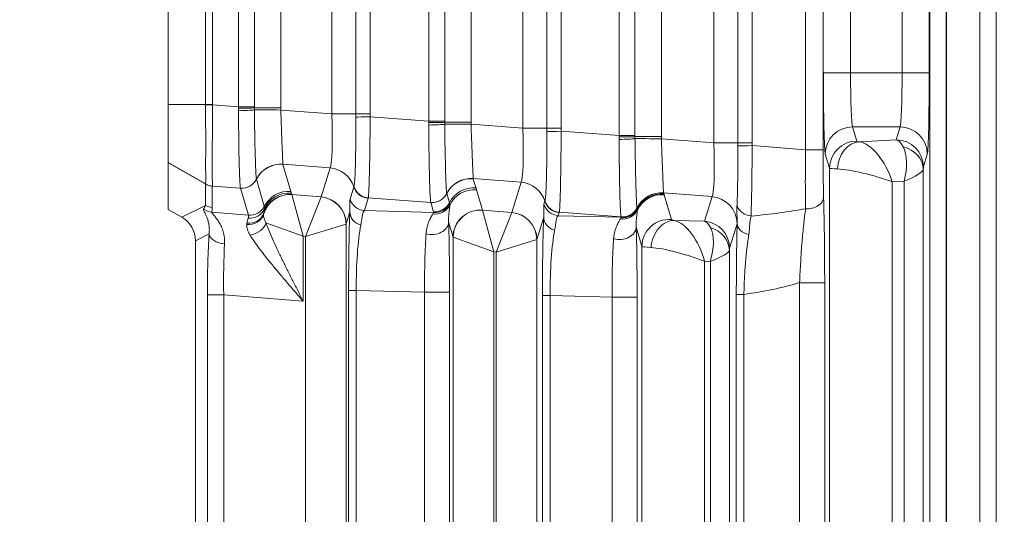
# Model space of a CAD drawing. Header units: millimetres. Extents: x 4 to 836, y 5 to 589.
# Tile 125 of 163: x 623 to 641, y 325 to 334. Entities that reach past the tile are written whole.
import ezdxf

# ---------------------------------------------------------------- set-up
doc = ezdxf.new("R2010")
doc.units = ezdxf.units.MM
doc.layers.add('1', color=7, linetype='Continuous', true_color=0xffffff)
doc.styles.add('ideas_simplex', font='simplex.shx')
doc.dimstyles.get("Standard").update_dxf_attribs({"dimtxt": 0.18, "dimasz": 0.18, "dimexe": 0.18, "dimexo": 0.0625, "dimgap": 0.09, "dimtad": 0, "dimtih": 1, "dimtoh": 1, "dimdec": 4, "dimzin": 0, "dimdsep": 46, "dimtxsty": 'Standard', "dimcen": 0.09, "dimadec": 0, "dimazin": 0, "dimtfac": 1, "dimtdec": 4, "dimtofl": 0, "dimtmove": 0, "dimatfit": 3, "dimfxl": 1, "dimtolj": 1, "dimtzin": 0, "dimarcsym": 0})

# ---------------------------------------------------------------- blocks, each defined once
blk = doc.blocks.new('_U6')
at = {"layer": '1', "color": 152, "lineweight": 13}
for p, q in [((707.915586, 361.359343), (604.33873, 361.359343)), ((696.641509, 245.904525), (604.338729, 245.904525))]:
    blk.add_line(p, q, dxfattribs=at)
at = {"layer": '1', "color": 27, "lineweight": 13}
blk.add_line((606.338729, 245.904525), (606.33873, 361.359343), dxfattribs=at)
at = {"layer": '1', "color": 87, "lineweight": 25}
for p, q in [((604.83873, 310.734434), (599.21373, 310.734434)), ((599.21373, 310.734434), (599.21373, 309.234434)), ((604.83873, 309.234434), (604.83873, 310.734434)), ((599.21373, 298.029434), (599.21373, 296.529434)), ((604.83873, 296.529434), (604.83873, 298.029434)), ((599.21373, 296.529434), (604.83873, 296.529434))]:
    blk.add_line(p, q, dxfattribs=at)
at = {"layer": '1', "color": 27, "lineweight": 18}
for points in [[(606.33873, 361.359343), (606.86771, 358.359345), (605.809749, 358.359341)], [(606.338729, 245.904525), (605.809749, 248.904523), (606.86771, 248.904527)]]:
    blk.add_solid(points, dxfattribs=at)
at = {"layer": '1', "color": 87, "linetype": 'Continuous', "lineweight": 25, "char_height": 3, "attachment_point": 7, "rotation": 90, "line_spacing_factor": 1.204819, "style": 'ideas_simplex'}
for s, insert in [('\\W1.1692;115,5', (597.37273, 296.491934)), ('\\W1.2097;4.55', (604.68523, 297.976934))]:
    blk.add_mtext(s, dxfattribs=dict(at, insert=insert))

msp = doc.modelspace()

# ---------------------------------------------------------------- linework, layer by layer
at = {"layer": '1', "color": 143, "linetype": 'Continuous', "lineweight": 13}
for p, q in [((640.18, 359.583), (640.18, 319.517)), ((640.792, 319.517), (640.792, 354.217)), ((639.877, 319.514), (639.877, 342.576)), ((640.176, 342.576), (640.176, 319.513)), ((637.594, 331.561), (637.594, 339.157)), ((637.914, 339.157), (637.914, 331.561)), ((634.946, 338.917), (634.946, 331.802)), ((635.908, 331.691), (635.908, 339.027)), ((636.348, 331.691), (636.348, 339.027)), ((636.613, 339.027), (636.613, 331.691)), ((632.401, 331.956), (632.401, 338.762)), ((632.842, 331.956), (632.842, 338.762)), ((633.106, 338.762), (633.106, 331.956)), ((634.172, 331.82), (634.172, 338.899)), ((634.462, 338.899), (634.462, 331.82)), ((630.678, 332.084), (630.678, 338.635)), ((630.969, 338.635), (630.969, 332.084)), ((631.453, 338.653), (631.453, 332.065)), ((627.184, 332.347), (627.184, 338.371)), ((627.475, 338.371), (627.475, 332.347)), ((627.959, 338.389), (627.959, 332.329)), ((628.895, 332.221), (628.895, 338.498)), ((629.335, 332.221), (629.335, 338.498)), ((629.6, 338.498), (629.6, 332.221)), ((626.575, 332.389), (626.575, 338.33)), ((626.705, 338.33), (626.705, 332.389)), ((637.919, 332.976), (637.919, 337.743)), ((638.419, 337.743), (638.419, 332.976)), ((639.364, 332.976), (639.364, 337.743)), ((639.864, 337.743), (639.864, 332.976)), ((637.919, 332.976), (638.419, 332.976)), ((638.419, 332.976), (639.364, 332.976)), ((639.364, 332.976), (639.864, 332.976)), ((626.705, 332.384), (627.184, 332.347)), ((627.475, 332.347), (627.184, 332.347)), ((627.959, 332.329), (627.475, 332.329)), ((627.959, 332.291), (628.895, 332.221)), ((628.895, 332.221), (629.335, 332.221)), ((629.335, 332.221), (629.6, 332.221)), ((629.6, 332.165), (630.678, 332.084)), ((630.678, 332.084), (630.969, 332.084)), ((630.969, 332.065), (631.453, 332.065)), ((631.453, 332.028), (632.401, 331.956)), ((632.401, 331.956), (632.842, 331.956)), ((633.106, 331.956), (632.842, 331.956)), ((633.107, 331.9), (634.172, 331.82)), ((638.455, 331.979), (638.533, 331.72)), ((639.328, 331.979), (638.455, 331.979)), ((639.258, 331.745), (639.328, 331.979)), ((634.172, 331.82), (634.462, 331.82)), ((634.946, 331.802), (634.462, 331.802)), ((634.946, 331.764), (635.908, 331.691)), ((636.348, 331.691), (635.908, 331.691)), ((636.613, 331.691), (636.348, 331.691)), ((638.581, 331.707), (639.258, 331.745)), ((636.613, 331.636), (637.594, 331.561)), ((637.914, 331.561), (637.594, 331.561)), ((638.033, 331.222), (637.955, 331.481)), ((639.828, 331.481), (639.758, 331.246)), ((628.865, 331.229), (627.999, 331.295)), ((628, 331.293), (628.144, 330.797)), ((628.701, 330.695), (628.865, 331.229)), ((638.033, 290.497), (638.033, 331.222)), ((639.754, 331.201), (639.754, 290.517)), ((627.513, 331.018), (627.657, 330.524)), ((632.371, 330.965), (631.493, 331.031)), ((631.493, 331.029), (631.542, 330.861)), ((632.201, 330.409), (632.371, 330.965)), ((639.404, 330.983), (639.182, 330.971)), ((639.182, 330.971), (639.182, 290.747)), ((639.404, 290.735), (639.404, 330.983)), ((626.577, 330.538), (626.577, 330.932)), ((626.703, 330.893), (626.703, 330.499)), ((627.221, 330.854), (626.704, 330.893)), ((627.365, 330.359), (627.221, 330.854)), ((629.232, 330.653), (629.301, 330.881)), ((631.554, 330.826), (631.663, 330.453)), ((628.155, 330.766), (628.163, 330.739)), ((628.164, 330.737), (628.372, 329.971)), ((628.164, 330.737), (628.7, 330.694)), ((628.7, 330.694), (628.411, 329.968)), ((629.563, 330.671), (629.494, 330.444)), ((630.714, 330.59), (629.565, 330.677)), ((630.763, 330.423), (630.714, 330.59)), ((631.007, 330.755), (631.055, 330.588)), ((632.79, 330.56), (632.808, 330.616)), ((635.878, 330.7), (634.987, 330.767)), ((634.997, 330.735), (635.13, 330.28)), ((635.739, 330.248), (635.878, 330.7)), ((626.143, 330.321), (626.577, 330.538)), ((626.693, 330.414), (627.365, 330.359)), ((629.228, 330.418), (629.161, 330.198)), ((629.494, 330.444), (630.767, 330.41)), ((631.664, 330.452), (632.2, 330.408)), ((631.664, 330.452), (631.872, 329.685)), ((632.2, 330.408), (631.911, 329.682)), ((633.07, 330.407), (633.052, 330.35)), ((634.208, 330.326), (633.072, 330.412)), ((631.122, 329.957), (631.041, 330.237)), ((632.786, 330.324), (632.661, 329.913)), ((633.052, 330.35), (634.21, 330.32)), ((635.185, 330.262), (635.739, 330.248)), ((627.688, 330.218), (628.372, 329.971)), ((629.158, 330.197), (628.411, 329.968)), ((629.161, 330.198), (629.161, 291.52)), ((634.59, 329.783), (634.484, 330.146)), ((636.337, 330.203), (636.199, 329.751)), ((626.645, 330.016), (626.392, 329.889)), ((628.372, 329.971), (628.372, 328.778)), ((628.411, 329.968), (628.372, 329.971)), ((628.411, 291.751), (628.411, 329.968)), ((631.122, 291.762), (631.122, 329.957)), ((631.125, 329.955), (631.872, 329.685)), ((632.658, 329.911), (631.911, 329.682)), ((632.661, 329.913), (632.661, 291.806)), ((631.911, 329.682), (631.872, 329.685)), ((631.872, 329.685), (631.872, 292.033)), ((634.59, 291.935), (634.59, 329.783)), ((636.195, 329.712), (636.195, 292.006)), ((631.911, 292.037), (631.911, 329.682)), ((635.739, 329.512), (635.739, 292.207)), ((635.845, 329.509), (635.739, 329.512)), ((635.845, 292.21), (635.845, 329.509)), ((629.205, 292.742), (629.205, 328.976)), ((629.205, 328.976), (629.345, 328.976)), ((629.345, 328.976), (629.345, 292.742)), ((630.598, 328.943), (629.345, 328.976)), ((637.484, 318.161), (637.484, 329.119)), ((637.944, 329.119), (637.484, 329.119)), ((637.944, 329.119), (637.944, 318.161)), ((626.613, 292.822), (626.613, 328.897)), ((626.613, 328.897), (626.912, 328.897)), ((626.912, 328.897), (626.912, 292.822)), ((628.372, 328.778), (626.912, 328.897)), ((630.598, 292.775), (630.598, 328.943)), ((630.598, 328.943), (631.058, 328.943)), ((631.058, 328.943), (631.058, 292.775)), ((632.763, 292.836), (632.763, 328.883)), ((632.763, 328.883), (632.903, 328.883)), ((634.041, 328.853), (632.903, 328.883)), ((632.903, 328.883), (632.903, 292.836)), ((634.041, 292.866), (634.041, 328.853)), ((634.041, 328.853), (634.501, 328.853)), ((634.501, 328.853), (634.501, 292.866)), ((636.322, 317.429), (636.322, 328.904)), ((636.462, 328.904), (636.322, 328.904)), ((636.462, 328.904), (636.462, 317.429))]:
    msp.add_line(p, q, dxfattribs=at)
at = {"layer": '1', "color": 143, "linetype": 'Continuous', "lineweight": 18}
for p, q in [((641.092, 354.217), (641.092, 319.517)), ((625.892, 332.389), (625.892, 338.33)), ((625.892, 331.326), (625.892, 330.466)), ((626.143, 330.321), (625.892, 330.466)), ((626.392, 291.829), (626.392, 329.889))]:
    msp.add_line(p, q, dxfattribs=at)
at = {"layer": '1', "color": 143, "linetype": 'Continuous', "lineweight": 13}
for centre, major_axis, ratio, start_param, end_param in [((637.959, 332.976), (0, -1.5), 0.026186, 4.712389, 6.195919), ((638.458, 332.976), (0, -1), 0.039279, 4.712389, 6.195919), ((639.325, 332.976), (0, -1), 0.039279, 0.087266, 1.570796), ((639.824, 332.976), (0, -1.5), 0.026186, 0.087266, 1.570796), ((626.726, 332.384), (-0.3, -0.002), 0.000366, 4.782201, 5.235984), ((627.205, 332.329), (0.3, 0.002), 0.014605, 4.641342, 5.828738), ((627.206, 332.292), (0.3, 0.006), 0.044184, 4.638292, 5.826805), ((627.924, 332.291), (-0.5, 0.001), 0.000077, 4.642576, 5.82725), ((628.821, 332.232), (-0.038, 1.006), 0.073389, 3.2207, 4.698766), ((629.621, 332.165), (-0.3, -0.004), 0.000932, 4.782196, 5.970531), ((630.699, 332.065), (-0.3, -0.002), 0.014605, 1.49975, 2.687146), ((630.7, 332.029), (-0.3, -0.006), 0.044184, 1.4967, 2.685212), ((631.418, 332.028), (0.5, -0.001), 0.000077, 1.500983, 2.685657), ((632.327, 331.967), (-0.038, 1.006), 0.073389, 3.2207, 4.698766), ((633.128, 331.9), (-0.3, -0.004), 0.000932, 4.782196, 5.970531), ((638.455, 331.481), (0.479, 0.143), 0.995856, 1.281115, 2.84963), ((639.328, 331.481), (0.479, -0.143), 0.995856, 0.291963, 1.860478), ((634.193, 331.802), (-0.3, -0.002), 0.014605, 1.49975, 2.687146), ((634.193, 331.765), (-0.3, -0.006), 0.044184, 1.4967, 2.685212), ((634.911, 331.764), (-0.5, 0.001), 0.000077, 4.642576, 5.82725), ((635.833, 331.702), (-0.038, 1.006), 0.073389, 3.2207, 4.698766), ((638.533, 331.222), (0.479, 0.143), 0.995856, 1.281115, 2.84963), ((638.581, 331.209), (-0.059, -0.497), 0.802499, 3.288192, 4.807197), ((638.783, 331.72), (-0.25, 0), 0.087489, 0.02618, 0.635989), ((638.783, 330.971), (-0.306, 0.723), 0.478289, 4.512845, 6.009832), ((639.258, 331.246), (0.479, -0.143), 0.995856, 0.291963, 1.860478), ((639.258, 330.997), (-0.025, 0.75), 0.344332, 5.672784, 6.187335), ((636.634, 331.636), (0.3, 0.004), 0.000932, 1.640603, 2.828939), ((637.646, 331.565), (-0.023, -1.503), 0.034806, 4.715539, 5.522042), ((637.946, 331.565), (0, -1.203), 0.026128, 4.71567, 5.522173), ((639.004, 330.983), (-0.254, -0.751), 0.483887, 1.732792, 2.715229), ((639.254, 331.201), (0.499, -0.022), 0.864178, 0.052046, 1.343433), ((627.959, 330.798), (-0.479, -0.144), 0.995612, 4.339649, 5.525656), ((627.959, 330.797), (0.48, 0.14), 0.995643, 1.207413, 2.393768), ((628.824, 330.733), (0.478, -0.146), 0.996014, 0.598846, 1.785245), ((638.783, 331.222), (-0.75, 0), 0.029163, 0.02618, 0.635989), ((638.783, 330.971), (-0.749, 0.207), 0.157833, 4.193836, 5.690823), ((639.004, 330.983), (-0.749, -0.229), 0.170757, 2.08091, 3.063346), ((639.758, 330.997), (0, -0.25), 0.031404, 3.246502, 3.761053), ((627.244, 331.154), (0.297, 0.044), 0.993716, 4.484311, 5.671202), ((627.245, 331.153), (0.292, 0.068), 0.995069, 4.402956, 5.589592), ((627.245, 331.152), (0.288, 0.084), 0.995643, 4.349005, 5.535405), ((631.452, 330.535), (0.479, 0.144), 0.995612, 1.198056, 2.384063), ((631.453, 330.533), (0.48, 0.14), 0.995643, 1.207413, 2.393768), ((632.331, 330.468), (0.478, -0.146), 0.996014, 0.598846, 1.785245), ((626.728, 331.191), (-0.295, 0.056), 0.996153, 1.232706, 1.675085), ((628.104, 330.3), (0.48, 0.14), 0.995643, 1.207413, 2.393837), ((628.114, 330.27), (0.48, 0.14), 0.995643, 1.207413, 2.439711), ((629.587, 330.969), (-0.287, 0.088), 0.996014, 0.598846, 1.785245), ((629.59, 330.975), (-0.268, 0.136), 0.995564, 0.767778, 1.956923), ((631.502, 330.365), (0.48, 0.14), 0.995643, 1.207413, 2.393812), ((631.514, 330.33), (0.48, 0.14), 0.995643, 1.207413, 2.411234), ((634.946, 330.272), (0.482, 0.134), 0.994903, 1.219612, 2.405631), ((634.946, 330.271), (0.477, 0.149), 0.995576, 1.188036, 2.374065), ((628.123, 330.241), (-0.368, -0.339), 0.991771, 3.890384, 5.271507), ((628.122, 330.242), (0.48, 0.14), 0.995643, 1.207413, 2.555209), ((628.413, 330.719), (-0.25, 0.021), 0.087194, 0.033353, 0.094439), ((628.451, 330.716), (-0.25, 0.021), 0.087194, 3.061499, 3.122585), ((628.66, 330.197), (0.339, -0.368), 0.992996, 0.829626, 2.311967), ((628.661, 330.198), (0.478, -0.146), 0.996014, 0.297852, 1.785245), ((629.518, 330.742), (-0.287, 0.088), 0.996014, 0.598846, 1.785245), ((630.738, 330.891), (-0.297, -0.044), 0.993716, 1.342719, 2.529609), ((630.739, 330.888), (-0.288, -0.084), 0.995643, 1.207413, 2.393812), ((630.738, 330.889), (-0.292, -0.068), 0.995069, 1.261363, 2.447999), ((630.787, 330.721), (-0.288, -0.084), 0.995643, 1.207413, 2.393812), ((633.094, 330.705), (-0.287, 0.088), 0.996014, 0.598846, 1.785245), ((633.096, 330.71), (0.268, -0.136), 0.995564, 3.909371, 5.098516), ((634.952, 330.253), (0.471, 0.168), 0.995424, 1.148438, 2.337855), ((634.957, 330.239), (0.48, 0.14), 0.995643, 1.207413, 2.411234), ((635.837, 330.203), (-0.478, 0.146), 0.996014, 3.439444, 4.926838), ((637.624, 330.694), (0.3, 0.008), 0.722159, 4.590091, 6.245333), ((624.865, 329.375), (-1.72, -1.279), 0.157063, 2.77228, 2.875418), ((626.717, 330.712), (-0.293, 0.063), 0.996129, 1.155669, 1.700893), ((626.727, 330.797), (-0.3, 0), 0.996169, 1.047198, 1.489655), ((624.84, 329.077), (-1.824, -1.543), 0.244098, 2.83474, 2.937878), ((627.384, 330.593), (0.293, -0.062), 0.959628, 4.834927, 6.067475), ((627.389, 330.657), (0.288, 0.084), 0.995643, 4.349005, 5.535405), ((627.389, 330.656), (0.291, 0.074), 0.995302, 4.382823, 5.569103), ((629.261, 328.95), (-0.001, 1.801), 0.031454, 0.617206, 1.555922), ((629.528, 330.418), (-0.3, 0.013), 0.858349, 0.051043, 1.271884), ((630.793, 330.673), (-0.298, 0.034), 0.982269, 1.536805, 2.803365), ((630.791, 330.708), (-0.284, -0.098), 0.995471, 1.15986, 2.34626), ((631.622, 329.957), (0.48, 0.14), 0.995643, 1.207413, 2.857034), ((631.623, 329.955), (-0.368, -0.339), 0.991771, 3.890384, 5.534394), ((631.913, 330.433), (-0.25, 0.021), 0.087194, 0.033353, 0.094439), ((631.951, 330.43), (-0.25, 0.021), 0.087194, 3.061499, 3.122585), ((632.16, 329.911), (0.339, -0.368), 0.992996, 0.829626, 2.311967), ((632.161, 329.913), (0.478, -0.146), 0.996014, 0.297852, 1.785245), ((633.077, 330.648), (0.287, -0.088), 0.996014, 3.740438, 4.926838), ((634.236, 330.582), (-0.298, 0.034), 0.982269, 1.536805, 2.803365), ((634.237, 330.606), (0.299, 0.026), 0.991317, 4.517846, 5.732632), ((634.231, 330.628), (-0.297, -0.041), 0.992886, 1.350044, 2.536919), ((634.232, 330.627), (0.296, 0.047), 0.993751, 4.472079, 5.658942), ((634.232, 330.624), (0.286, 0.092), 0.995544, 4.320806, 5.507206), ((634.234, 330.618), (0.284, 0.098), 0.995464, 4.299844, 5.486244), ((636.622, 330.602), (0.299, -0.018), 0.865443, 3.477325, 4.664411), ((633.724, 331.862), (-5.474, 0.489), 0.272631, 2.146402, 2.379945), ((627.355, 330.448), (-0.299, 0.018), 0.878856, 1.552631, 2.912093), ((627.359, 330.479), (0.294, -0.059), 0.895222, 4.815928, 6.167138), ((630.741, 330.237), (-0.3, -0.01), 0.776151, 1.153536, 3.100066), ((631.003, 328.92), (-0.001, -1.801), 0.030434, 1.584039, 2.391353), ((632.82, 328.856), (-0.001, 1.801), 0.031454, 0.617206, 1.555922), ((633.086, 330.324), (-0.3, 0.013), 0.858349, 0.051043, 1.271884), ((635.089, 329.783), (0.48, 0.14), 0.995643, 1.207413, 2.857034), ((635.145, 329.766), (-0.093, -0.491), 0.77245, 3.279264, 4.858354), ((635.38, 330.26), (-0.25, 0.021), 0.087194, 0.033353, 0.686567), ((635.339, 329.512), (-0.267, 0.744), 0.48275, 4.540655, 5.994238), ((635.699, 329.751), (0.478, -0.146), 0.996014, 0.297852, 1.785245), ((635.7, 329.502), (-0.012, -0.75), 0.344743, 2.563772, 3.034919), ((627.415, 330.218), (0.269, 0.133), 0.701534, 4.312995, 5.668073), ((628.411, 330.219), (-0.75, 0.02), 0.029238, 3.055122, 3.116209), ((629.561, 328.95), (-0.01, 1.501), 0.144199, 0.613318, 1.552033), ((633.12, 328.856), (-0.01, 1.501), 0.144199, 0.613318, 1.552033), ((634.184, 330.146), (-0.3, -0.01), 0.776151, 1.153536, 3.100066), ((634.446, 328.829), (-0.001, -1.801), 0.030434, 1.584039, 2.391353), ((635.445, 329.509), (-0.292, -0.731), 0.480074, 1.76049, 2.742926), ((635.695, 329.712), (-0.499, 0.024), 0.878584, 3.196431, 4.437869), ((636.333, 331.702), (0, 1.504), 0.026223, 3.227089, 3.247467), ((636.638, 330.206), (0.3, -0.008), 0.714578, 3.179021, 4.439644), ((626.759, 328.885), (-0.001, 1.806), 0.081028, 0.894014, 1.564138), ((626.944, 330.016), (-0.299, 0.019), 0.621028, 0.103572, 1.560245), ((630.703, 328.92), (-0.007, 1.501), 0.069967, 0.747265, 1.554579), ((631.872, 329.937), (-0.75, 0.02), 0.029238, 0.026976, 0.088063), ((631.911, 329.934), (-0.75, 0.02), 0.029238, 3.055122, 3.116209), ((634.146, 328.829), (-0.007, 1.501), 0.069967, 0.747265, 1.554579), ((627.058, 328.885), (-0.026, 1.507), 0.096946, 0.891085, 1.561209), ((635.339, 329.764), (-0.75, 0.02), 0.029238, 0.026976, 0.68019), ((635.339, 329.512), (-0.749, 0.223), 0.167328, 4.199936, 5.653518), ((635.445, 329.509), (-0.749, -0.213), 0.16115, 2.08728, 3.069716), ((636.199, 329.502), (0, 0.25), 0.031454, 0.102339, 0.573486), ((634.524, 331.862), (-5.359, 0.61), 0.555322, 2.003269, 2.217956)]:
    msp.add_ellipse(centre, major_axis=major_axis, ratio=ratio, start_param=start_param, end_param=end_param, dxfattribs=at)
at = {"layer": '1', "color": 143, "linetype": 'Continuous', "lineweight": 18}
msp.add_ellipse((625.89, 329.888), major_axis=(-0.449, -0.225), ratio=0.995894, start_param=2.679493, end_param=3.721496, dxfattribs=at)
at = {"layer": '1', "color": 143, "linetype": 'Continuous', "lineweight": 13}
for points, degree in [([(625.892, 332.389), (626.575, 332.389)], 1), ([(626.576, 332.383), (626.576, 332.385), (626.576, 332.387), (626.576, 332.389)], 3), ([(626.705, 332.389), (626.705, 332.387), (626.705, 332.385), (626.705, 332.384)], 3), ([(627.184, 332.325), (627.184, 332.332), (627.184, 332.34), (627.184, 332.347)], 3), ([(627.184, 332.279), (627.184, 332.294), (627.184, 332.309), (627.184, 332.325)], 3), ([(627.475, 332.347), (627.475, 332.341), (627.475, 332.335), (627.475, 332.329)], 3), ([(627.475, 332.329), (627.475, 332.317), (627.475, 332.304), (627.475, 332.292)], 3), ([(627.959, 332.329), (627.959, 332.317), (627.959, 332.304), (627.959, 332.291)], 3), ([(629.336, 332.161), (629.336, 332.181), (629.335, 332.201), (629.335, 332.221)], 3), ([(629.6, 332.221), (629.6, 332.202), (629.6, 332.184), (629.6, 332.165)], 3), ([(630.678, 332.061), (630.678, 332.068), (630.678, 332.076), (630.678, 332.084)], 3), ([(630.678, 332.015), (630.678, 332.03), (630.678, 332.046), (630.678, 332.061)], 3), ([(630.969, 332.084), (630.969, 332.078), (630.969, 332.071), (630.969, 332.065)], 3), ([(630.969, 332.065), (630.969, 332.053), (630.969, 332.041), (630.969, 332.028)], 3), ([(631.453, 332.065), (631.453, 332.053), (631.453, 332.04), (631.453, 332.028)], 3), ([(632.842, 331.897), (632.842, 331.916), (632.842, 331.936), (632.842, 331.956)], 3), ([(633.106, 331.956), (633.106, 331.937), (633.106, 331.919), (633.107, 331.9)], 3), ([(634.171, 331.797), (634.171, 331.805), (634.172, 331.812), (634.172, 331.82)], 3), ([(634.171, 331.751), (634.171, 331.766), (634.171, 331.782), (634.171, 331.797)], 3), ([(634.462, 331.82), (634.462, 331.814), (634.462, 331.808), (634.462, 331.802)], 3), ([(634.462, 331.802), (634.462, 331.789), (634.462, 331.777), (634.462, 331.764)], 3), ([(634.946, 331.802), (634.946, 331.789), (634.946, 331.777), (634.946, 331.764)], 3), ([(636.349, 331.632), (636.348, 331.652), (636.348, 331.672), (636.348, 331.691)], 3), ([(636.613, 331.691), (636.613, 331.673), (636.613, 331.654), (636.613, 331.636)], 3), ([(626.577, 330.932), (625.892, 331.326)], 1), ([(627.999, 331.295), (628, 331.294), (628, 331.294), (628, 331.293)], 3), ([(627.512, 331.021), (627.512, 331.02), (627.513, 331.02), (627.513, 331.019)], 3), ([(627.513, 331.019), (627.513, 331.019), (627.513, 331.019), (627.513, 331.018)], 3), ([(631.493, 331.031), (631.493, 331.03), (631.493, 331.03), (631.493, 331.029)], 3), ([(626.578, 330.932), (626.578, 330.932), (626.578, 330.932), (626.578, 330.932)], 3), ([(626.704, 330.893), (626.704, 330.893), (626.704, 330.893), (626.704, 330.893)], 3), ([(627.22, 330.855), (627.22, 330.856), (627.22, 330.856), (627.22, 330.857)], 3), ([(627.221, 330.854), (627.22, 330.854), (627.22, 330.855), (627.22, 330.855)], 3), ([(629.301, 330.881), (629.302, 330.883), (629.303, 330.885), (629.303, 330.887)], 3), ([(631.542, 330.861), (631.544, 330.856), (631.548, 330.844), (631.552, 330.832), (631.554, 330.826)], 3), ([(629.565, 330.677), (629.564, 330.675), (629.564, 330.673), (629.563, 330.671)], 3), ([(630.714, 330.591), (630.714, 330.592), (630.713, 330.593), (630.713, 330.594)], 3), ([(630.714, 330.59), (630.714, 330.591), (630.714, 330.591), (630.714, 330.591)], 3), ([(631.006, 330.757), (631.006, 330.757), (631.006, 330.756), (631.006, 330.755)], 3), ([(631.006, 330.755), (631.006, 330.755), (631.006, 330.755), (631.007, 330.755)], 3), ([(631.055, 330.588), (631.056, 330.583), (631.058, 330.579), (631.059, 330.575)], 3), ([(632.808, 330.616), (632.808, 330.618), (632.809, 330.62), (632.81, 330.623)], 3), ([(634.986, 330.768), (634.987, 330.768), (634.987, 330.767), (634.987, 330.767)], 3), ([(634.987, 330.767), (634.988, 330.761), (634.991, 330.755), (634.993, 330.749)], 3), ([(634.993, 330.749), (634.994, 330.745), (634.996, 330.74), (634.997, 330.735)], 3), ([(627.658, 330.471), (627.655, 330.45), (627.65, 330.423), (627.645, 330.39)], 3), ([(627.657, 330.524), (627.657, 330.523), (627.657, 330.523), (627.657, 330.523)], 3), ([(630.75, 330.382), (630.758, 330.395), (630.763, 330.404), (630.767, 330.41)], 3), ([(630.767, 330.41), (630.765, 330.415), (630.764, 330.419), (630.763, 330.423)], 3), ([(631.059, 330.575), (631.062, 330.567), (631.063, 330.557), (631.063, 330.544)], 3), ([(633.072, 330.412), (633.071, 330.41), (633.07, 330.409), (633.07, 330.407)], 3), ([(634.499, 330.494), (634.499, 330.494), (634.499, 330.494), (634.5, 330.493)], 3), ([(634.5, 330.493), (634.5, 330.492), (634.5, 330.492), (634.5, 330.491)], 3), ([(634.5, 330.491), (634.501, 330.489), (634.502, 330.486), (634.502, 330.484)], 3), ([(634.502, 330.484), (634.503, 330.481), (634.504, 330.478), (634.505, 330.474)], 3), ([(634.505, 330.474), (634.506, 330.468), (634.506, 330.461), (634.506, 330.454)], 3), ([(627.337, 330.211), (627.346, 330.25), (627.355, 330.281), (627.361, 330.305)], 3), ([(627.365, 330.359), (627.365, 330.359), (627.365, 330.359), (627.365, 330.359)], 3), ([(627.645, 330.39), (627.644, 330.384), (627.643, 330.377), (627.643, 330.37)], 3), ([(634.193, 330.291), (634.198, 330.299), (634.201, 330.305), (634.205, 330.31)], 3), ([(634.205, 330.31), (634.207, 330.314), (634.209, 330.317), (634.21, 330.32)], 3), ([(634.208, 330.326), (634.207, 330.327), (634.207, 330.329), (634.207, 330.33)], 3), ([(634.21, 330.32), (634.209, 330.322), (634.209, 330.324), (634.208, 330.326)], 3), ([(627.334, 330.185), (627.334, 330.194), (627.335, 330.203), (627.337, 330.211)], 3)]:
    msp.add_open_spline(points, degree=degree, dxfattribs=at)
at = {"layer": '1', "color": 143, "linetype": 'Continuous', "lineweight": 18}
for points, knots in [([(625.892, 331.326), (625.892, 331.348), (625.892, 331.447), (625.892, 331.796), (625.892, 332.069), (625.892, 332.363), (625.892, 332.376), (625.892, 332.389)], [0, 0, 0, 0, 0.444489, 0.444489, 0.97588, 0.97588, 1, 1, 1, 1]), ([(626.578, 330.932), (626.597, 330.921), (626.617, 330.912), (626.66, 330.899), (626.681, 330.894), (626.704, 330.893)], [0, 0, 0, 0, 0.5, 0.5, 1, 1, 1, 1]), ([(637.924, 330.694), (637.926, 330.642), (637.927, 330.588), (637.929, 330.504), (637.93, 330.476), (637.931, 330.418), (637.931, 330.389), (637.934, 330.24), (637.937, 330.115), (637.939, 329.916), (637.94, 329.848), (637.941, 329.76), (637.941, 329.742), (637.941, 329.707), (637.942, 329.653), (637.942, 329.599), (637.943, 329.491), (637.943, 329.418), (637.944, 329.27), (637.944, 329.195), (637.944, 329.119)], [0, 0, 0, 0, 0.125, 0.125, 0.1875, 0.1875, 0.25, 0.25, 0.5, 0.5, 0.625, 0.625, 0.65625, 0.65625, 0.6875, 0.75, 0.75, 0.875, 0.875, 1, 1, 1, 1]), ([(636.322, 328.904), (636.322, 328.966), (636.322, 329.027), (636.323, 329.149), (636.323, 329.209), (636.324, 329.327), (636.324, 329.386), (636.325, 329.459), (636.325, 329.473), (636.325, 329.502), (636.326, 329.545), (636.326, 329.587), (636.328, 329.725), (636.329, 329.83), (636.332, 329.954), (636.332, 329.979), (636.333, 330.027), (636.335, 330.097), (636.337, 330.164), (636.338, 330.206)], [0, 0, 0, 0, 0.125, 0.125, 0.25, 0.25, 0.375, 0.375, 0.40625, 0.40625, 0.4375, 0.5, 0.5, 0.75, 0.75, 0.8125, 0.8125, 0.875, 1, 1, 1, 1])]:
    msp.add_open_spline(points, degree=3, knots=knots, dxfattribs=at)
at = {"layer": '1', "color": 143, "linetype": 'Continuous', "lineweight": 13}
for points, knots in [([(626.575, 332.389), (626.595, 332.389), (626.616, 332.389), (626.659, 332.389), (626.682, 332.389), (626.705, 332.389)], [0, 0, 0, 0, 0.5, 0.5, 1, 1, 1, 1]), ([(626.578, 330.932), (626.578, 330.934), (626.579, 330.937), (626.579, 330.943), (626.579, 330.946), (626.58, 330.959), (626.581, 330.969), (626.582, 331.005), (626.582, 331.037), (626.582, 331.087), (626.582, 331.098), (626.582, 331.119), (626.581, 331.154), (626.58, 331.217), (626.58, 331.274), (626.58, 331.334), (626.58, 331.366), (626.581, 331.466), (626.582, 331.538), (626.582, 331.652), (626.582, 331.691), (626.582, 331.772), (626.582, 331.813), (626.581, 331.939), (626.58, 332.025), (626.578, 332.158), (626.577, 332.202), (626.576, 332.27), (626.576, 332.292), (626.576, 332.338), (626.576, 332.36), (626.576, 332.383)], [0, 0, 0, 0, 0.03125, 0.03125, 0.0625, 0.0625, 0.125, 0.125, 0.25, 0.25, 0.28125, 0.28125, 0.3125, 0.375, 0.4375, 0.4375, 0.5, 0.5, 0.625, 0.625, 0.6875, 0.6875, 0.75, 0.75, 0.875, 0.875, 0.9375, 0.9375, 0.96875, 0.96875, 1, 1, 1, 1]), ([(626.705, 332.384), (626.704, 332.36), (626.704, 332.337), (626.704, 332.29), (626.704, 332.267), (626.704, 332.198), (626.704, 332.152), (626.704, 332.016), (626.704, 331.928), (626.704, 331.798), (626.703, 331.755), (626.703, 331.673), (626.703, 331.632), (626.701, 331.515), (626.7, 331.442), (626.699, 331.338), (626.699, 331.306), (626.699, 331.244), (626.7, 331.185), (626.701, 331.133), (626.701, 331.097), (626.702, 331.085), (626.702, 331.063), (626.702, 331.052), (626.703, 331.001), (626.704, 330.968), (626.704, 330.93), (626.704, 330.92), (626.704, 330.908), (626.704, 330.904), (626.704, 330.898), (626.704, 330.895), (626.704, 330.893)], [0, 0, 0, 0, 0.03125, 0.03125, 0.0625, 0.0625, 0.125, 0.125, 0.25, 0.25, 0.3125, 0.3125, 0.375, 0.375, 0.5, 0.5, 0.5625, 0.5625, 0.625, 0.6875, 0.6875, 0.71875, 0.71875, 0.75, 0.75, 0.875, 0.875, 0.9375, 0.9375, 0.96875, 0.96875, 1, 1, 1, 1]), ([(627.22, 330.857), (627.217, 330.867), (627.215, 330.885), (627.212, 330.922), (627.211, 330.937), (627.209, 330.961), (627.209, 330.969), (627.208, 330.988), (627.207, 330.997), (627.205, 331.047), (627.203, 331.093), (627.2, 331.172), (627.199, 331.2), (627.198, 331.244), (627.197, 331.259), (627.196, 331.291), (627.196, 331.306), (627.194, 331.387), (627.192, 331.457), (627.19, 331.567), (627.19, 331.605), (627.189, 331.664), (627.189, 331.684), (627.188, 331.724), (627.188, 331.744), (627.187, 331.846), (627.186, 331.93), (627.185, 332.058), (627.185, 332.102), (627.184, 332.168), (627.184, 332.19), (627.184, 332.234), (627.184, 332.256), (627.184, 332.279)], [0, 0, 0, 0, 0.125, 0.125, 0.1875, 0.1875, 0.21875, 0.21875, 0.25, 0.25, 0.375, 0.375, 0.4375, 0.4375, 0.46875, 0.46875, 0.5, 0.5, 0.625, 0.625, 0.6875, 0.6875, 0.71875, 0.71875, 0.75, 0.75, 0.875, 0.875, 0.9375, 0.9375, 0.96875, 0.96875, 1, 1, 1, 1]), ([(627.475, 332.292), (627.476, 332.213), (627.477, 332.134), (627.479, 332.019), (627.479, 331.981), (627.48, 331.925), (627.481, 331.906), (627.481, 331.869), (627.482, 331.85), (627.483, 331.758), (627.485, 331.688), (627.487, 331.589), (627.488, 331.557), (627.49, 331.494), (627.49, 331.464), (627.493, 331.377), (627.495, 331.324), (627.497, 331.253), (627.498, 331.231), (627.5, 331.2), (627.5, 331.189), (627.501, 331.17), (627.501, 331.161), (627.504, 331.117), (627.505, 331.088), (627.508, 331.055), (627.509, 331.046), (627.511, 331.031), (627.511, 331.025), (627.512, 331.021)], [0, 0, 0, 0, 0.125, 0.125, 0.1875, 0.1875, 0.21875, 0.21875, 0.25, 0.25, 0.375, 0.375, 0.4375, 0.4375, 0.5, 0.5, 0.625, 0.625, 0.6875, 0.6875, 0.71875, 0.71875, 0.75, 0.75, 0.875, 0.875, 0.9375, 0.9375, 1, 1, 1, 1]), ([(627.959, 332.291), (627.961, 332.229), (627.964, 332.168), (627.967, 332.078), (627.968, 332.048), (627.97, 332.003), (627.97, 331.988), (627.971, 331.959), (627.972, 331.944), (627.974, 331.872), (627.976, 331.817), (627.979, 331.738), (627.98, 331.713), (627.982, 331.676), (627.982, 331.663), (627.983, 331.64), (627.984, 331.628), (627.986, 331.571), (627.988, 331.529), (627.99, 331.474), (627.991, 331.456), (627.992, 331.423), (627.993, 331.408), (627.995, 331.367), (627.996, 331.345), (627.998, 331.32), (627.998, 331.313), (627.999, 331.302), (627.999, 331.297), (627.999, 331.295)], [0, 0, 0, 0, 0.125, 0.125, 0.1875, 0.1875, 0.21875, 0.21875, 0.25, 0.25, 0.375, 0.375, 0.4375, 0.4375, 0.46875, 0.46875, 0.5, 0.5, 0.625, 0.625, 0.6875, 0.6875, 0.75, 0.75, 0.875, 0.875, 0.9375, 0.9375, 1, 1, 1, 1]), ([(629.303, 330.887), (629.304, 330.889), (629.305, 330.892), (629.306, 330.898), (629.307, 330.901), (629.309, 330.913), (629.31, 330.922), (629.314, 330.956), (629.316, 330.984), (629.319, 331.029), (629.32, 331.038), (629.321, 331.057), (629.323, 331.088), (629.324, 331.121), (629.327, 331.192), (629.329, 331.244), (629.331, 331.361), (629.333, 331.424), (629.334, 331.523), (629.335, 331.558), (629.335, 331.628), (629.336, 331.664), (629.336, 331.774), (629.337, 331.849), (629.337, 331.964), (629.337, 332.003), (629.336, 332.062), (629.336, 332.082), (629.336, 332.122), (629.336, 332.141), (629.336, 332.161)], [0, 0, 0, 0, 0.03125, 0.03125, 0.0625, 0.0625, 0.125, 0.125, 0.25, 0.25, 0.28125, 0.28125, 0.3125, 0.375, 0.375, 0.5, 0.5, 0.625, 0.625, 0.6875, 0.6875, 0.75, 0.75, 0.875, 0.875, 0.9375, 0.9375, 0.96875, 0.96875, 1, 1, 1, 1]), ([(629.6, 332.165), (629.6, 332.142), (629.6, 332.118), (629.6, 332.072), (629.6, 332.048), (629.599, 331.979), (629.599, 331.933), (629.598, 331.797), (629.597, 331.709), (629.595, 331.601), (629.595, 331.58), (629.594, 331.537), (629.594, 331.474), (629.593, 331.414), (629.591, 331.297), (629.589, 331.223), (629.586, 331.086), (629.584, 331.024), (629.582, 330.941), (629.581, 330.916), (629.579, 330.879), (629.579, 330.868), (629.578, 330.845), (629.578, 330.835), (629.575, 330.784), (629.573, 330.751), (629.57, 330.714), (629.569, 330.704), (629.568, 330.691), (629.567, 330.688), (629.566, 330.681), (629.566, 330.679), (629.565, 330.677)], [0, 0, 0, 0, 0.03125, 0.03125, 0.0625, 0.0625, 0.125, 0.125, 0.25, 0.25, 0.28125, 0.28125, 0.3125, 0.375, 0.375, 0.5, 0.5, 0.625, 0.625, 0.6875, 0.6875, 0.71875, 0.71875, 0.75, 0.75, 0.875, 0.875, 0.9375, 0.9375, 0.96875, 0.96875, 1, 1, 1, 1]), ([(630.713, 330.594), (630.711, 330.603), (630.709, 330.621), (630.706, 330.659), (630.704, 330.673), (630.703, 330.697), (630.702, 330.706), (630.701, 330.724), (630.701, 330.733), (630.698, 330.783), (630.696, 330.83), (630.693, 330.908), (630.693, 330.936), (630.691, 330.981), (630.691, 330.996), (630.69, 331.027), (630.69, 331.043), (630.687, 331.124), (630.686, 331.193), (630.684, 331.304), (630.683, 331.342), (630.683, 331.4), (630.682, 331.42), (630.682, 331.46), (630.681, 331.481), (630.68, 331.582), (630.679, 331.666), (630.678, 331.795), (630.678, 331.838), (630.678, 331.904), (630.678, 331.926), (630.678, 331.97), (630.678, 331.993), (630.678, 332.015)], [0, 0, 0, 0, 0.125, 0.125, 0.1875, 0.1875, 0.21875, 0.21875, 0.25, 0.25, 0.375, 0.375, 0.4375, 0.4375, 0.46875, 0.46875, 0.5, 0.5, 0.625, 0.625, 0.6875, 0.6875, 0.71875, 0.71875, 0.75, 0.75, 0.875, 0.875, 0.9375, 0.9375, 0.96875, 0.96875, 1, 1, 1, 1]), ([(630.969, 332.028), (630.97, 331.949), (630.971, 331.871), (630.972, 331.756), (630.973, 331.718), (630.974, 331.661), (630.974, 331.642), (630.975, 331.605), (630.975, 331.586), (630.977, 331.494), (630.979, 331.425), (630.981, 331.325), (630.982, 331.293), (630.983, 331.23), (630.984, 331.2), (630.987, 331.113), (630.988, 331.06), (630.991, 330.989), (630.992, 330.967), (630.993, 330.936), (630.994, 330.926), (630.995, 330.906), (630.995, 330.897), (630.997, 330.853), (630.999, 330.825), (631.002, 330.792), (631.002, 330.782), (631.004, 330.767), (631.005, 330.761), (631.006, 330.757)], [0, 0, 0, 0, 0.125, 0.125, 0.1875, 0.1875, 0.21875, 0.21875, 0.25, 0.25, 0.375, 0.375, 0.4375, 0.4375, 0.5, 0.5, 0.625, 0.625, 0.6875, 0.6875, 0.71875, 0.71875, 0.75, 0.75, 0.875, 0.875, 0.9375, 0.9375, 1, 1, 1, 1]), ([(631.453, 332.028), (631.455, 331.966), (631.457, 331.904), (631.46, 331.814), (631.461, 331.784), (631.463, 331.739), (631.464, 331.725), (631.465, 331.695), (631.465, 331.68), (631.468, 331.608), (631.47, 331.553), (631.473, 331.475), (631.474, 331.449), (631.475, 331.412), (631.476, 331.4), (631.477, 331.376), (631.477, 331.364), (631.48, 331.307), (631.481, 331.266), (631.484, 331.21), (631.484, 331.192), (631.486, 331.16), (631.487, 331.145), (631.489, 331.104), (631.49, 331.081), (631.491, 331.056), (631.492, 331.049), (631.492, 331.038), (631.493, 331.034), (631.493, 331.031)], [0, 0, 0, 0, 0.125, 0.125, 0.1875, 0.1875, 0.21875, 0.21875, 0.25, 0.25, 0.375, 0.375, 0.4375, 0.4375, 0.46875, 0.46875, 0.5, 0.5, 0.625, 0.625, 0.6875, 0.6875, 0.75, 0.75, 0.875, 0.875, 0.9375, 0.9375, 1, 1, 1, 1]), ([(632.81, 330.623), (632.811, 330.625), (632.811, 330.627), (632.813, 330.633), (632.813, 330.637), (632.815, 330.648), (632.817, 330.658), (632.82, 330.691), (632.823, 330.72), (632.826, 330.764), (632.826, 330.773), (632.827, 330.793), (632.829, 330.823), (632.83, 330.856), (632.833, 330.927), (632.835, 330.98), (632.838, 331.097), (632.839, 331.159), (632.841, 331.259), (632.841, 331.293), (632.842, 331.363), (632.842, 331.399), (632.843, 331.509), (632.843, 331.584), (632.843, 331.7), (632.843, 331.739), (632.843, 331.798), (632.843, 331.817), (632.842, 331.857), (632.842, 331.877), (632.842, 331.897)], [0, 0, 0, 0, 0.03125, 0.03125, 0.0625, 0.0625, 0.125, 0.125, 0.25, 0.25, 0.28125, 0.28125, 0.3125, 0.375, 0.375, 0.5, 0.5, 0.625, 0.625, 0.6875, 0.6875, 0.75, 0.75, 0.875, 0.875, 0.9375, 0.9375, 0.96875, 0.96875, 1, 1, 1, 1]), ([(633.107, 331.9), (633.107, 331.877), (633.106, 331.854), (633.106, 331.807), (633.106, 331.784), (633.106, 331.714), (633.105, 331.669), (633.104, 331.533), (633.103, 331.444), (633.102, 331.336), (633.101, 331.315), (633.101, 331.272), (633.1, 331.209), (633.099, 331.149), (633.097, 331.032), (633.095, 330.958), (633.092, 330.821), (633.091, 330.759), (633.088, 330.677), (633.087, 330.651), (633.086, 330.615), (633.085, 330.603), (633.084, 330.581), (633.084, 330.57), (633.082, 330.519), (633.08, 330.486), (633.077, 330.449), (633.076, 330.439), (633.074, 330.427), (633.074, 330.423), (633.073, 330.417), (633.072, 330.414), (633.072, 330.412)], [0, 0, 0, 0, 0.03125, 0.03125, 0.0625, 0.0625, 0.125, 0.125, 0.25, 0.25, 0.28125, 0.28125, 0.3125, 0.375, 0.375, 0.5, 0.5, 0.625, 0.625, 0.6875, 0.6875, 0.71875, 0.71875, 0.75, 0.75, 0.875, 0.875, 0.9375, 0.9375, 0.96875, 0.96875, 1, 1, 1, 1]), ([(634.207, 330.331), (634.205, 330.336), (634.204, 330.344), (634.202, 330.362), (634.201, 330.373), (634.198, 330.411), (634.196, 330.443), (634.193, 330.493), (634.193, 330.504), (634.192, 330.526), (634.19, 330.56), (634.189, 330.597), (634.186, 330.676), (634.184, 330.735), (634.182, 330.816), (634.182, 330.832), (634.181, 330.866), (634.18, 330.917), (634.179, 330.971), (634.177, 331.081), (634.176, 331.158), (634.175, 331.26), (634.174, 331.281), (634.174, 331.322), (634.173, 331.385), (634.173, 331.448), (634.172, 331.576), (634.171, 331.663), (634.171, 331.751)], [0, 0, 0, 0, 0.0625, 0.0625, 0.125, 0.125, 0.25, 0.25, 0.28125, 0.28125, 0.3125, 0.375, 0.375, 0.5, 0.5, 0.53125, 0.53125, 0.5625, 0.625, 0.625, 0.75, 0.75, 0.78125, 0.78125, 0.8125, 0.875, 0.875, 1, 1, 1, 1]), ([(634.462, 331.764), (634.463, 331.685), (634.464, 331.608), (634.466, 331.493), (634.467, 331.455), (634.468, 331.399), (634.468, 331.38), (634.469, 331.343), (634.469, 331.325), (634.471, 331.233), (634.472, 331.164), (634.474, 331.065), (634.475, 331.033), (634.476, 330.986), (634.477, 330.97), (634.478, 330.94), (634.478, 330.925), (634.48, 330.853), (634.482, 330.8), (634.484, 330.729), (634.485, 330.707), (634.487, 330.676), (634.487, 330.665), (634.488, 330.646), (634.488, 330.637), (634.491, 330.592), (634.492, 330.564), (634.495, 330.53), (634.496, 330.52), (634.498, 330.505), (634.498, 330.499), (634.499, 330.494)], [0, 0, 0, 0, 0.125, 0.125, 0.1875, 0.1875, 0.21875, 0.21875, 0.25, 0.25, 0.375, 0.375, 0.4375, 0.4375, 0.46875, 0.46875, 0.5, 0.5, 0.625, 0.625, 0.6875, 0.6875, 0.71875, 0.71875, 0.75, 0.75, 0.875, 0.875, 0.9375, 0.9375, 1, 1, 1, 1]), ([(634.946, 331.764), (634.947, 331.733), (634.949, 331.702), (634.951, 331.641), (634.952, 331.61), (634.955, 331.519), (634.957, 331.461), (634.96, 331.375), (634.961, 331.347), (634.964, 331.291), (634.965, 331.264), (634.968, 331.186), (634.97, 331.137), (634.972, 331.08), (634.972, 331.069), (634.973, 331.047), (634.974, 331.036), (634.975, 331.005), (634.976, 330.985), (634.978, 330.93), (634.979, 330.897), (634.981, 330.863), (634.981, 330.856), (634.982, 330.843), (634.983, 330.825), (634.984, 330.811), (634.985, 330.785), (634.986, 330.774), (634.986, 330.768)], [0, 0, 0, 0, 0.0625, 0.0625, 0.125, 0.125, 0.25, 0.25, 0.3125, 0.3125, 0.375, 0.375, 0.5, 0.5, 0.53125, 0.53125, 0.5625, 0.5625, 0.625, 0.625, 0.75, 0.75, 0.78125, 0.78125, 0.8125, 0.875, 0.875, 1, 1, 1, 1]), ([(636.334, 330.533), (636.336, 330.562), (636.337, 330.593), (636.339, 330.644), (636.34, 330.662), (636.341, 330.699), (636.341, 330.718), (636.343, 330.777), (636.344, 330.818), (636.345, 330.883), (636.346, 330.906), (636.346, 330.952), (636.347, 330.976), (636.348, 331.048), (636.349, 331.146), (636.349, 331.25), (636.349, 331.33), (636.349, 331.357), (636.349, 331.411), (636.349, 331.439), (636.349, 331.521), (636.349, 331.576), (636.349, 331.632)], [0, 0, 0, 0, 0.125, 0.125, 0.1875, 0.1875, 0.25, 0.25, 0.375, 0.375, 0.4375, 0.4375, 0.5, 0.5, 0.625, 0.75, 0.75, 0.8125, 0.8125, 0.875, 0.875, 1, 1, 1, 1]), ([(636.613, 331.636), (636.613, 331.57), (636.612, 331.505), (636.612, 331.408), (636.611, 331.376), (636.611, 331.328), (636.611, 331.312), (636.611, 331.28), (636.61, 331.264), (636.61, 331.186), (636.608, 331.063), (636.606, 330.947), (636.605, 330.876), (636.605, 330.862), (636.605, 330.834), (636.604, 330.793), (636.603, 330.753), (636.602, 330.676), (636.6, 330.628), (636.599, 330.559), (636.598, 330.537), (636.597, 330.494), (636.596, 330.473), (636.595, 330.413), (636.593, 330.377), (636.592, 330.344)], [0, 0, 0, 0, 0.125, 0.125, 0.1875, 0.1875, 0.21875, 0.21875, 0.25, 0.25, 0.375, 0.5, 0.5, 0.53125, 0.53125, 0.5625, 0.625, 0.625, 0.75, 0.75, 0.8125, 0.8125, 0.875, 0.875, 1, 1, 1, 1]), ([(628.144, 330.797), (628.146, 330.792), (628.148, 330.787), (628.151, 330.776), (628.153, 330.771), (628.155, 330.766)], [0, 0, 0, 0, 0.5, 0.5, 1, 1, 1, 1]), ([(629.228, 330.418), (629.23, 330.45), (629.23, 330.48), (629.229, 330.531), (629.229, 330.554), (629.228, 330.583), (629.227, 330.592), (629.227, 330.608), (629.227, 330.616), (629.228, 330.636), (629.229, 330.646), (629.232, 330.653)], [0, 0, 0, 0, 0.25, 0.25, 0.5, 0.5, 0.625, 0.625, 0.75, 0.75, 1, 1, 1, 1]), ([(626.645, 330.016), (626.648, 330.051), (626.649, 330.084), (626.646, 330.145), (626.642, 330.173), (626.635, 330.213), (626.632, 330.226), (626.626, 330.25), (626.622, 330.262), (626.612, 330.295), (626.604, 330.316), (626.589, 330.353), (626.581, 330.37), (626.57, 330.392), (626.567, 330.399), (626.56, 330.412), (626.557, 330.418), (626.548, 330.435), (626.544, 330.445), (626.539, 330.46), (626.539, 330.466), (626.541, 330.47)], [0, 0, 0, 0, 0.125, 0.125, 0.25, 0.25, 0.3125, 0.3125, 0.375, 0.375, 0.5, 0.5, 0.625, 0.625, 0.6875, 0.6875, 0.75, 0.75, 0.875, 0.875, 1, 1, 1, 1]), ([(626.693, 330.414), (626.692, 330.409), (626.696, 330.402), (626.712, 330.381), (626.723, 330.368), (626.743, 330.344), (626.75, 330.335), (626.764, 330.317), (626.772, 330.308), (626.795, 330.277), (626.81, 330.255), (626.84, 330.205), (626.855, 330.179), (626.875, 330.135), (626.881, 330.12), (626.893, 330.088), (626.898, 330.072), (626.913, 330.022), (626.92, 329.986), (626.929, 329.911), (626.931, 329.872), (626.928, 329.83)], [0, 0, 0, 0, 0.125, 0.125, 0.25, 0.25, 0.3125, 0.3125, 0.375, 0.375, 0.5, 0.5, 0.625, 0.625, 0.6875, 0.6875, 0.75, 0.75, 0.875, 0.875, 1, 1, 1, 1]), ([(627.657, 330.523), (627.659, 330.518), (627.659, 330.511), (627.66, 330.493), (627.659, 330.483), (627.658, 330.471)], [0, 0, 0, 0, 0.5, 0.5, 1, 1, 1, 1]), ([(629.494, 330.444), (629.485, 330.438), (629.478, 330.428), (629.469, 330.407), (629.466, 330.399), (629.461, 330.38), (629.459, 330.37), (629.453, 330.336), (629.45, 330.31), (629.441, 330.249), (629.436, 330.214), (629.429, 330.176)], [0, 0, 0, 0, 0.25, 0.25, 0.375, 0.375, 0.5, 0.5, 0.75, 0.75, 1, 1, 1, 1]), ([(631.063, 330.544), (631.063, 330.531), (631.061, 330.515), (631.057, 330.477), (631.054, 330.456), (631.047, 330.406), (631.044, 330.378), (631.041, 330.33), (631.04, 330.313), (631.04, 330.277), (631.04, 330.258), (631.041, 330.237)], [0, 0, 0, 0, 0.25, 0.25, 0.5, 0.5, 0.75, 0.75, 0.875, 0.875, 1, 1, 1, 1]), ([(632.786, 330.324), (632.789, 330.357), (632.789, 330.386), (632.788, 330.438), (632.787, 330.46), (632.786, 330.489), (632.786, 330.498), (632.786, 330.515), (632.786, 330.522), (632.787, 330.542), (632.788, 330.552), (632.79, 330.56)], [0, 0, 0, 0, 0.25, 0.25, 0.5, 0.5, 0.625, 0.625, 0.75, 0.75, 1, 1, 1, 1]), ([(634.506, 330.454), (634.506, 330.44), (634.504, 330.424), (634.5, 330.387), (634.497, 330.365), (634.491, 330.315), (634.487, 330.288), (634.484, 330.24), (634.483, 330.223), (634.483, 330.186), (634.483, 330.167), (634.484, 330.146)], [0, 0, 0, 0, 0.25, 0.25, 0.5, 0.5, 0.75, 0.75, 0.875, 0.875, 1, 1, 1, 1]), ([(636.338, 330.206), (636.339, 330.235), (636.338, 330.263), (636.336, 330.318), (636.335, 330.345), (636.333, 330.399), (636.332, 330.425), (636.332, 330.479), (636.333, 330.506), (636.334, 330.533)], [0, 0, 0, 0, 0.25, 0.25, 0.5, 0.5, 0.75, 0.75, 1, 1, 1, 1]), ([(637.484, 329.119), (637.487, 329.186), (637.49, 329.251), (637.496, 329.381), (637.5, 329.444), (637.505, 329.538), (637.507, 329.569), (637.511, 329.631), (637.513, 329.662), (637.519, 329.753), (637.524, 329.811), (637.538, 329.982), (637.548, 330.089), (637.561, 330.216), (637.564, 330.241), (637.57, 330.291), (637.578, 330.364), (637.587, 330.433), (637.594, 330.478)], [0, 0, 0, 0, 0.125, 0.125, 0.25, 0.25, 0.3125, 0.3125, 0.375, 0.375, 0.5, 0.5, 0.75, 0.75, 0.8125, 0.8125, 0.875, 1, 1, 1, 1]), ([(627.361, 330.305), (627.364, 330.319), (627.365, 330.33), (627.367, 330.347), (627.366, 330.354), (627.365, 330.359)], [0, 0, 0, 0, 0.5, 0.5, 1, 1, 1, 1]), ([(627.643, 330.37), (627.643, 330.365), (627.643, 330.36), (627.644, 330.349), (627.644, 330.343), (627.647, 330.325), (627.65, 330.313), (627.661, 330.274), (627.673, 330.247), (627.688, 330.218)], [0, 0, 0, 0, 0.125, 0.125, 0.25, 0.25, 0.5, 0.5, 1, 1, 1, 1]), ([(630.626, 330.02), (630.628, 330.045), (630.631, 330.068), (630.639, 330.112), (630.644, 330.132), (630.654, 330.171), (630.66, 330.189), (630.671, 330.222), (630.677, 330.238), (630.696, 330.282), (630.708, 330.307), (630.731, 330.35), (630.741, 330.367), (630.75, 330.382)], [0, 0, 0, 0, 0.125, 0.125, 0.25, 0.25, 0.375, 0.375, 0.5, 0.5, 0.75, 0.75, 1, 1, 1, 1]), ([(633.052, 330.35), (633.044, 330.344), (633.036, 330.334), (633.027, 330.313), (633.025, 330.305), (633.02, 330.287), (633.018, 330.276), (633.012, 330.243), (633.008, 330.216), (633, 330.155), (632.995, 330.12), (632.987, 330.082)], [0, 0, 0, 0, 0.25, 0.25, 0.375, 0.375, 0.5, 0.5, 0.75, 0.75, 1, 1, 1, 1]), ([(634.069, 329.929), (634.071, 329.954), (634.074, 329.978), (634.082, 330.021), (634.087, 330.042), (634.097, 330.08), (634.103, 330.098), (634.114, 330.132), (634.12, 330.147), (634.139, 330.191), (634.151, 330.216), (634.174, 330.259), (634.184, 330.277), (634.193, 330.291)], [0, 0, 0, 0, 0.125, 0.125, 0.25, 0.25, 0.375, 0.375, 0.5, 0.5, 0.75, 0.75, 1, 1, 1, 1]), ([(634.207, 330.33), (634.207, 330.33), (634.207, 330.33), (634.207, 330.331), (634.207, 330.331), (634.207, 330.331)], [0, 0, 0, 0, 0.624236, 0.624236, 1, 1, 1, 1]), ([(636.592, 330.344), (636.585, 330.32), (636.58, 330.295), (636.573, 330.243), (636.57, 330.216), (636.566, 330.159), (636.565, 330.129), (636.56, 330.067), (636.557, 330.035), (636.551, 330.002)], [0, 0, 0, 0, 0.25, 0.25, 0.5, 0.5, 0.75, 0.75, 1, 1, 1, 1]), ([(627.397, 329.993), (627.375, 330.028), (627.359, 330.063), (627.343, 330.111), (627.339, 330.127), (627.335, 330.149), (627.334, 330.157), (627.333, 330.171), (627.333, 330.178), (627.334, 330.185)], [0, 0, 0, 0, 0.5, 0.5, 0.75, 0.75, 0.875, 0.875, 1, 1, 1, 1]), ([(627.688, 330.218), (627.698, 330.191), (627.708, 330.164), (627.73, 330.108), (627.741, 330.08), (627.776, 329.996), (627.801, 329.938), (627.854, 329.821), (627.881, 329.762), (627.924, 329.671), (627.939, 329.641), (627.968, 329.58), (627.983, 329.55), (628.028, 329.458), (628.058, 329.397), (628.119, 329.274), (628.15, 329.213), (628.213, 329.089), (628.245, 329.027), (628.292, 328.934), (628.316, 328.887), (628.34, 328.84), (628.356, 328.809), (628.364, 328.793), (628.372, 328.778)], [0, 0, 0, 0, 0.0625, 0.0625, 0.125, 0.125, 0.25, 0.25, 0.375, 0.375, 0.4375, 0.4375, 0.5, 0.5, 0.625, 0.625, 0.75, 0.75, 0.875, 0.875, 0.9375, 0.96875, 0.96875, 1, 1, 1, 1]), ([(628.372, 328.778), (628.361, 328.791), (628.349, 328.804), (628.326, 328.831), (628.292, 328.871), (628.258, 328.91), (628.189, 328.989), (628.144, 329.042), (628.055, 329.146), (628.01, 329.199), (627.923, 329.302), (627.879, 329.354), (627.815, 329.432), (627.794, 329.458), (627.752, 329.509), (627.731, 329.535), (627.67, 329.611), (627.631, 329.661), (627.556, 329.759), (627.521, 329.807), (627.471, 329.878), (627.455, 329.901), (627.432, 329.936), (627.425, 329.947), (627.41, 329.97), (627.403, 329.981), (627.397, 329.993)], [0, 0, 0, 0, 0.03125, 0.03125, 0.0625, 0.125, 0.125, 0.25, 0.25, 0.375, 0.375, 0.5, 0.5, 0.5625, 0.5625, 0.625, 0.625, 0.75, 0.75, 0.875, 0.875, 0.9375, 0.9375, 0.96875, 0.96875, 1, 1, 1, 1]), ([(636.551, 330.002), (636.546, 329.967), (636.54, 329.93), (636.532, 329.873), (636.529, 329.853), (636.524, 329.813), (636.522, 329.793), (636.509, 329.689), (636.5, 329.602), (636.491, 329.486), (636.489, 329.462), (636.485, 329.414), (636.483, 329.39), (636.478, 329.316), (636.475, 329.266), (636.47, 329.165), (636.468, 329.114), (636.464, 329.01), (636.463, 328.957), (636.462, 328.904)], [0, 0, 0, 0, 0.125, 0.125, 0.1875, 0.1875, 0.25, 0.25, 0.5, 0.5, 0.5625, 0.5625, 0.625, 0.625, 0.75, 0.75, 0.875, 0.875, 1, 1, 1, 1])]:
    msp.add_open_spline(points, degree=3, knots=knots, dxfattribs=at)

# ---------------------------------------------------------------- dimensions: what is measured, and where the dimension line sits
at = {"layer": '1', "color": 87, "linetype": 'Continuous', "lineweight": 25}
dim = msp.add_linear_dim(base=(606.339, 245.905), p1=(714.073, 361.359), p2=(699.142, 245.905), angle=90, text='<>\\P[\\C87;{\\H1.00x;\\Fsimplex.shx;4.55\\Fsimplex.shx;}\\C87; ]', dimstyle='Standard', override={"dimtxt": 3, "dimasz": 3, "dimexe": 2, "dimexo": 2.5, "dimgap": 1.5, "dimtad": 1, "dimtih": 0, "dimtoh": 0, "dimdec": 1, "dimlfac": 1, "dimzin": 8, "dimdsep": 44, "dimlunit": 2, "dimtxsty": 'ideas_simplex', "dimsah": 1, "dimse1": 0, "dimse2": 0, "dimsd1": 0, "dimsd2": 0, "dimclrd": 27, "dimclre": 152, "dimclrt": 87, "dimtol": 0, "dimtm": -0.1, "dimtfac": 0.5, "dimtdec": 2, "dimtofl": 1, "dimtmove": 0, "dimtzin": 8, "dimlwd": 13, "dimlwe": 13}, dxfattribs=at)
dim.commit()
dim.dimension.update_dxf_attribs({"geometry": '_U6', "text_midpoint": (606.339, 303.632), "dimtype": 160})

doc.saveas('drawing.dxf')
